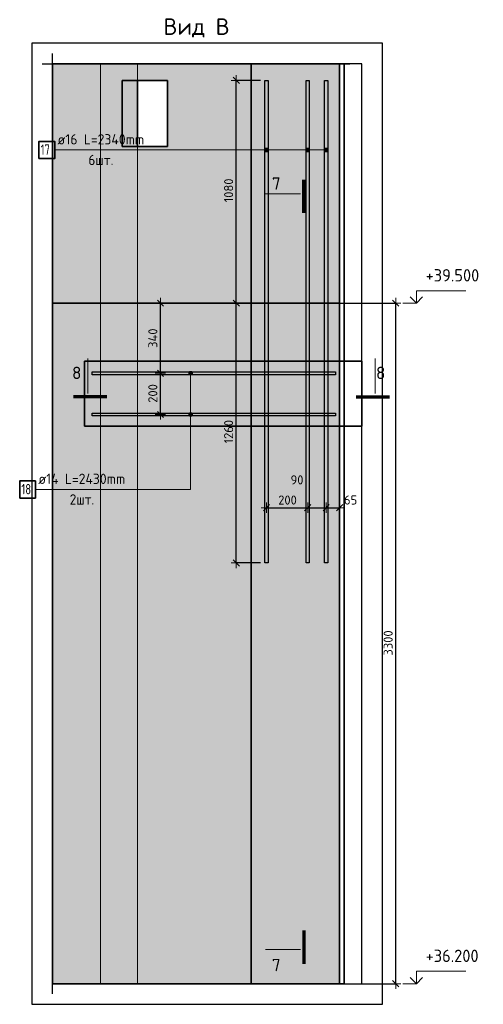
# Model space of a CAD drawing. Header units: millimetres. Extents: x -2995 to 60896, y -2809 to 57831.
# Tile 144 of 169: x 28940 to 31189, y 45490 to 50265. Entities that reach past the tile are written whole.
import ezdxf

# ---------------------------------------------------------------- set-up
doc = ezdxf.new("R2010")
doc.units = ezdxf.units.MM
doc.header["$PDMODE"] = 65
doc.linetypes.add('________', pattern=[0])
for name, color, linetype, lineweight in [('Standard', 7, 'Continuous', 25), ('Арм.стержн.горизонт. 2', 202, 'Continuous', 35), ('Высотная отметки_ общее', 7, 'Continuous', 13), ('Размерная линия_ общее', 7, 'Continuous', 13)]:
    doc.layers.add(name, color=color, linetype=linetype, lineweight=lineweight)
doc.layers.add('Арм.стержн. вертикальными 2', color=7, linetype='Continuous', lineweight=35, true_color=0x006e00)
doc.styles.add('ISOCPEUR', font='ISOCPEUR')
doc.dimstyles.new('DIMSTYLE_11', dxfattribs={"dimtxt": 44, "dimasz": 50, "dimexe": 0, "dimexo": 0.001, "dimgap": 22, "dimtad": 2, "dimdec": 0, "dimrnd": 5, "dimzin": 12, "dimdsep": 46, "dimtxsty": 'ISOCPEUR', "dimblk1": 'ALL_ML_STRICH', "dimblk2": 'ALL_ML_STRICH', "dimsah": 1, "dimcen": 0, "dimse1": 1, "dimse2": 1, "dimclrd": 7, "dimclre": 256, "dimclrt": 7, "dimadec": 0, "dimazin": 0, "dimtfac": 1, "dimtdec": 0, "dimtix": 1, "dimtmove": 2, "dimatfit": 3, "dimfxl": 0, "dimtvp": 1.2, "dimtzin": 0, "dimlwd": 0, "dimlwe": -3, "dimarcsym": 0})
doc.dimstyles.new('DIMSTYLE_13', dxfattribs={"dimtxt": 44, "dimasz": 50, "dimexe": 0, "dimexo": 0.001, "dimgap": 22, "dimtad": 2, "dimdec": 0, "dimrnd": 5, "dimzin": 12, "dimdsep": 46, "dimtxsty": 'ISOCPEUR', "dimblk1": 'ALL_ML_STRICH', "dimblk2": 'ALL_ML_STRICH', "dimsah": 1, "dimcen": 0, "dimse1": 1, "dimse2": 1, "dimclrd": 7, "dimclre": 256, "dimclrt": 7, "dimadec": 0, "dimazin": 0, "dimtfac": 1, "dimtdec": 0, "dimtix": 1, "dimtmove": 2, "dimatfit": 3, "dimfxl": 0, "dimtzin": 0, "dimlwd": 0, "dimlwe": -3, "dimarcsym": 0})
doc.dimstyles.new('DIMSTYLE_5', dxfattribs={"dimtxt": 44, "dimasz": 50, "dimexe": 0, "dimexo": 0, "dimgap": 22, "dimtad": 2, "dimdec": 0, "dimrnd": 5, "dimzin": 12, "dimdsep": 46, "dimtxsty": 'ISOCPEUR', "dimblk1": 'ALL_ML_STRICH', "dimblk2": 'ALL_ML_STRICH', "dimsah": 1, "dimcen": 0, "dimclrd": 7, "dimclre": 256, "dimclrt": 7, "dimadec": 0, "dimazin": 0, "dimtfac": 1, "dimtdec": 0, "dimtix": 1, "dimtmove": 2, "dimatfit": 3, "dimfxl": 0, "dimtzin": 0, "dimlwd": 0, "dimlwe": -3, "dimarcsym": 0})

# ---------------------------------------------------------------- blocks, each defined once
blk = doc.blocks.new('ALL_ML_STRICH')
at = {"color": 0, "linetype": 'ByBlock', "lineweight": -2}
for p, q in [((-1, 0), (0.5, 0)), ((-0.3, -0.3), (0.3, 0.3)), ((0, -0.5), (0, 0.5))]:
    blk.add_line(p, q, dxfattribs=at)
blk = doc.blocks.new('*D272')
at = {"layer": 'DEFPOINTS', "color": 7, "linetype": 'Continuous', "lineweight": 13, "transparency": 33554687}
for p in [(30396.7, 48890.1), (30444.6, 45590.1), (30763.9, 45590.1)]:
    blk.add_point(p, dxfattribs=at)
at = {"layer": 'Размерная линия_ общее', "color": 253, "linetype": 'Continuous', "lineweight": -2, "true_color": 0xa0a0a0, "transparency": 33554687}
for p, q in [((30416.7, 48890.1), (30763.9, 48890.1)), ((30464.6, 45590.1), (30763.9, 45590.1))]:
    blk.add_line(p, q, dxfattribs=at)
at = {"layer": 'Размерная линия_ общее', "color": 7, "linetype": 'Continuous', "lineweight": -2, "transparency": 33554687}
blk.add_line((30763.9, 45590.1), (30763.9, 48890.1), dxfattribs=at)
at = {"layer": 'Размерная линия_ общее', "color": 7, "linetype": 'Continuous', "lineweight": 13, "transparency": 33554687, "xscale": 50, "yscale": 50, "zscale": 50}
for p, rotation in [((30763.9, 48890.1), 90), ((30763.9, 45590.1), 270)]:
    blk.add_blockref('ALL_ML_STRICH', p, dxfattribs=dict(at, rotation=rotation))
at = {"layer": 'Размерная линия_ общее', "color": 7, "linetype": 'Continuous', "lineweight": 13, "transparency": 33554687, "insert": (30726.9, 47242.3), "char_height": 44, "width": 176, "attachment_point": 5, "rotation": 90, "style": 'ISOCPEUR'}
blk.add_mtext('\\A1;{3300}', dxfattribs=at)
blk = doc.blocks.new('COMPLEX_ELEVATIONDIM_11')
at = {"layer": 'Высотная отметки_ общее', "color": 7, "linetype": 'Continuous', "lineweight": 13, "transparency": 33554687}
for p, q in [((30863.9, 48890.1), (30863.9, 48950.1)), ((30863.9, 48950.1), (31103.9, 48950.1)), ((30863.9, 48890.1), (30833.9, 48920.1)), ((30863.9, 48890.1), (30893.9, 48920.1)), ((30863.9, 48890.1), (30797.8, 48890.1)), ((30863.9, 48890.1), (30863.9, 48890.1)), ((30863.9, 48890.1), (30863.9, 48890.1)), ((30863.9, 48890.1), (30863.9, 48890.1)), ((30863.9, 48890.1), (30863.9, 48890.1)), ((30863.9, 45590.1), (30863.9, 45650.1)), ((30863.9, 45650.1), (31103.9, 45650.1)), ((30863.9, 45590.1), (30833.9, 45620.1)), ((30863.9, 45590.1), (30893.9, 45620.1)), ((30863.9, 45590.1), (30863.9, 45590.1)), ((30863.9, 45590.1), (30863.9, 45590.1)), ((30863.9, 45590.1), (30863.9, 45590.1)), ((30863.9, 45590.1), (30863.9, 45590.1))]:
    blk.add_line(p, q, dxfattribs=at)
blk.add_lwpolyline([(30863.9, 45590.1), (30803.9, 45590.1), (30803.9, 45590.1), (30797.8, 45590.1)], dxfattribs=at)
at = {"layer": 'Высотная отметки_ общее', "color": 7, "linetype": 'Continuous', "lineweight": 13, "transparency": 33554687, "char_height": 60, "width": 298.477, "attachment_point": 7, "style": 'ISOCPEUR'}
for s, insert in [('\\W0.96;+39.500', (30908.9, 48995.1)), ('\\W0.96;+36.200', (30908.9, 45695.1))]:
    blk.add_mtext(s, dxfattribs=dict(at, insert=insert))
blk = doc.blocks.new('*D274')
at = {"layer": 'DEFPOINTS', "color": 7, "linetype": 'Continuous', "lineweight": 13, "transparency": 33554687}
for p in [(30061.3, 48890.1), (29990.3, 47630.1), (30128.7, 47630.1)]:
    blk.add_point(p, dxfattribs=at)
at = {"layer": 'Размерная линия_ общее', "color": 253, "linetype": 'Continuous', "lineweight": -2, "true_color": 0xa0a0a0, "transparency": 33554687}
for p, q in [((30041.3, 48890.1), (29990.3, 48890.1)), ((30108.7, 47630.1), (29990.3, 47630.1))]:
    blk.add_line(p, q, dxfattribs=at)
at = {"layer": 'Размерная линия_ общее', "color": 7, "linetype": 'Continuous', "lineweight": -2, "transparency": 33554687}
blk.add_line((29990.3, 47630.1), (29990.3, 48890.1), dxfattribs=at)
at = {"layer": 'Размерная линия_ общее', "color": 7, "linetype": 'Continuous', "lineweight": 13, "transparency": 33554687, "xscale": 50, "yscale": 50, "zscale": 50}
for p, rotation in [((29990.3, 48890.1), 90), ((29990.3, 47630.1), 270)]:
    blk.add_blockref('ALL_ML_STRICH', p, dxfattribs=dict(at, rotation=rotation))
at = {"layer": 'Размерная линия_ общее', "color": 7, "linetype": 'Continuous', "lineweight": 13, "transparency": 33554687, "insert": (29953.3, 48266.7), "char_height": 44, "width": 176, "attachment_point": 5, "rotation": 90, "style": 'ISOCPEUR'}
blk.add_mtext('\\A1;{1260}', dxfattribs=at)
blk = doc.blocks.new('*D275')
at = {"layer": 'DEFPOINTS', "color": 7, "linetype": 'Continuous', "lineweight": 13, "transparency": 33554687}
for p in [(30128.7, 49970.1), (29990.3, 48890.1), (30061.3, 48890.1)]:
    blk.add_point(p, dxfattribs=at)
at = {"layer": 'Размерная линия_ общее', "color": 253, "linetype": 'Continuous', "lineweight": -2, "true_color": 0xa0a0a0, "transparency": 33554687}
for p, q in [((30108.7, 49970.1), (29990.3, 49970.1)), ((30041.3, 48890.1), (29990.3, 48890.1))]:
    blk.add_line(p, q, dxfattribs=at)
at = {"layer": 'Размерная линия_ общее', "color": 7, "linetype": 'Continuous', "lineweight": -2, "transparency": 33554687}
blk.add_line((29990.3, 48890.1), (29990.3, 49970.1), dxfattribs=at)
at = {"layer": 'Размерная линия_ общее', "color": 7, "linetype": 'Continuous', "lineweight": 13, "transparency": 33554687, "xscale": 50, "yscale": 50, "zscale": 50}
for p, rotation in [((29990.3, 49970.1), 90), ((29990.3, 48890.1), 270)]:
    blk.add_blockref('ALL_ML_STRICH', p, dxfattribs=dict(at, rotation=rotation))
at = {"layer": 'Размерная линия_ общее', "color": 7, "linetype": 'Continuous', "lineweight": 13, "transparency": 33554687, "insert": (29953.3, 49436.7), "char_height": 44, "width": 176, "attachment_point": 5, "rotation": 90, "style": 'ISOCPEUR'}
blk.add_mtext('\\A1;{1080}', dxfattribs=at)
blk = doc.blocks.new('*D276')
at = {"layer": 'DEFPOINTS', "color": 7, "linetype": 'Continuous', "lineweight": 13, "transparency": 33554687}
for p in [(29666, 48550.1), (29622.7, 48350.1), (29661.4, 48350.1)]:
    blk.add_point(p, dxfattribs=at)
at = {"layer": 'Размерная линия_ общее', "color": 253, "linetype": 'Continuous', "lineweight": -2, "true_color": 0xa0a0a0, "transparency": 33554687}
for p, q in [((29646, 48550.1), (29622.7, 48550.1)), ((29641.4, 48350.1), (29622.7, 48350.1))]:
    blk.add_line(p, q, dxfattribs=at)
at = {"layer": 'Размерная линия_ общее', "color": 7, "linetype": 'Continuous', "lineweight": -2, "transparency": 33554687}
blk.add_line((29622.7, 48350.1), (29622.7, 48550.1), dxfattribs=at)
at = {"layer": 'Размерная линия_ общее', "color": 7, "linetype": 'Continuous', "lineweight": 13, "transparency": 33554687, "xscale": 50, "yscale": 50, "zscale": 50}
for p, rotation in [((29622.7, 48550.1), 90), ((29622.7, 48350.1), 270)]:
    blk.add_blockref('ALL_ML_STRICH', p, dxfattribs=dict(at, rotation=rotation))
at = {"layer": 'Размерная линия_ общее', "color": 7, "linetype": 'Continuous', "lineweight": 13, "transparency": 33554687, "insert": (29585.7, 48452.3), "char_height": 44, "width": 132, "attachment_point": 5, "rotation": 90, "style": 'ISOCPEUR'}
blk.add_mtext('\\A1;{200}', dxfattribs=at)
blk = doc.blocks.new('*D277')
at = {"layer": 'DEFPOINTS', "color": 7, "linetype": 'Continuous', "lineweight": 13, "transparency": 33554687}
for p in [(29684.2, 48890.1), (29622.7, 48550.1), (29666, 48550.1)]:
    blk.add_point(p, dxfattribs=at)
at = {"layer": 'Размерная линия_ общее', "color": 253, "linetype": 'Continuous', "lineweight": -2, "true_color": 0xa0a0a0, "transparency": 33554687}
for p, q in [((29664.2, 48890.1), (29622.7, 48890.1)), ((29646, 48550.1), (29622.7, 48550.1))]:
    blk.add_line(p, q, dxfattribs=at)
at = {"layer": 'Размерная линия_ общее', "color": 7, "linetype": 'Continuous', "lineweight": -2, "transparency": 33554687}
blk.add_line((29622.7, 48550.1), (29622.7, 48890.1), dxfattribs=at)
at = {"layer": 'Размерная линия_ общее', "color": 7, "linetype": 'Continuous', "lineweight": 13, "transparency": 33554687, "xscale": 50, "yscale": 50, "zscale": 50}
for p, rotation in [((29622.7, 48890.1), 90), ((29622.7, 48550.1), 270)]:
    blk.add_blockref('ALL_ML_STRICH', p, dxfattribs=dict(at, rotation=rotation))
at = {"layer": 'Размерная линия_ общее', "color": 7, "linetype": 'Continuous', "lineweight": 13, "transparency": 33554687, "insert": (29585.7, 48720.1), "char_height": 44, "width": 132, "attachment_point": 5, "rotation": 90, "style": 'ISOCPEUR'}
blk.add_mtext('\\A1;{340}', dxfattribs=at)
blk = doc.blocks.new('*D420')
at = {"layer": 'DEFPOINTS', "color": 7, "linetype": 'Continuous', "lineweight": 13, "transparency": 33554687}
for p in [(30136.7, 47898.3), (30136.7, 47895.1), (30336.7, 47893)]:
    blk.add_point(p, dxfattribs=at)
at = {"layer": 'Размерная линия_ общее', "color": 7, "linetype": 'Continuous', "lineweight": -2, "transparency": 33554687}
blk.add_line((30136.7, 47898.3), (30336.7, 47898.3), dxfattribs=at)
at = {"layer": 'Размерная линия_ общее', "color": 7, "linetype": 'Continuous', "lineweight": 13, "transparency": 33554687, "xscale": 50, "yscale": 50, "zscale": 50, "rotation": 180}
blk.add_blockref('ALL_ML_STRICH', (30136.7, 47898.3), dxfattribs=at)
at = {"layer": 'Размерная линия_ общее', "color": 7, "linetype": 'Continuous', "lineweight": 13, "transparency": 33554687, "xscale": 50, "yscale": 50, "zscale": 50}
blk.add_blockref('ALL_ML_STRICH', (30336.7, 47898.3), dxfattribs=at)
at = {"layer": 'Размерная линия_ общее', "color": 7, "linetype": 'Continuous', "lineweight": 13, "transparency": 33554687, "insert": (30238.9, 47935.3), "char_height": 44, "width": 132, "attachment_point": 5, "style": 'ISOCPEUR'}
blk.add_mtext('\\A1;{200}', dxfattribs=at)
blk = doc.blocks.new('*D421')
at = {"layer": 'DEFPOINTS', "color": 7, "linetype": 'Continuous', "lineweight": 13, "transparency": 33554687}
for p in [(30336.7, 47898.3), (30336.7, 47893), (30426.7, 47906.5)]:
    blk.add_point(p, dxfattribs=at)
at = {"layer": 'Размерная линия_ общее', "color": 7, "linetype": 'Continuous', "lineweight": -2, "transparency": 33554687}
blk.add_line((30336.7, 47898.3), (30426.7, 47898.3), dxfattribs=at)
at = {"layer": 'Размерная линия_ общее', "color": 7, "linetype": 'Continuous', "lineweight": 13, "transparency": 33554687, "xscale": 50, "yscale": 50, "zscale": 50, "rotation": 180}
blk.add_blockref('ALL_ML_STRICH', (30336.7, 47898.3), dxfattribs=at)
at = {"layer": 'Размерная линия_ общее', "color": 7, "linetype": 'Continuous', "lineweight": 13, "transparency": 33554687, "xscale": 50, "yscale": 50, "zscale": 50}
blk.add_blockref('ALL_ML_STRICH', (30426.7, 47898.3), dxfattribs=at)
at = {"layer": 'Размерная линия_ общее', "color": 7, "linetype": 'Continuous', "lineweight": 13, "transparency": 33554687, "insert": (30284.9, 48033.1), "char_height": 44, "width": 88, "attachment_point": 5, "style": 'ISOCPEUR'}
blk.add_mtext('\\A1;{90}', dxfattribs=at)
blk = doc.blocks.new('*D422')
at = {"layer": 'DEFPOINTS', "color": 7, "linetype": 'Continuous', "lineweight": 13, "transparency": 33554687}
for p in [(30426.7, 47906.5), (30426.7, 47898.3), (30491.7, 47912.7)]:
    blk.add_point(p, dxfattribs=at)
at = {"layer": 'Размерная линия_ общее', "color": 7, "linetype": 'Continuous', "lineweight": -2, "transparency": 33554687}
blk.add_line((30426.7, 47898.3), (30491.7, 47898.3), dxfattribs=at)
at = {"layer": 'Размерная линия_ общее', "color": 7, "linetype": 'Continuous', "lineweight": 13, "transparency": 33554687, "xscale": 50, "yscale": 50, "zscale": 50, "rotation": 180}
blk.add_blockref('ALL_ML_STRICH', (30426.7, 47898.3), dxfattribs=at)
at = {"layer": 'Размерная линия_ общее', "color": 7, "linetype": 'Continuous', "lineweight": 13, "transparency": 33554687, "xscale": 50, "yscale": 50, "zscale": 50}
blk.add_blockref('ALL_ML_STRICH', (30491.7, 47898.3), dxfattribs=at)
at = {"layer": 'Размерная линия_ общее', "color": 7, "linetype": 'Continuous', "lineweight": 13, "transparency": 33554687, "insert": (30545.1, 47935.5), "char_height": 44, "width": 88, "attachment_point": 5, "style": 'ISOCPEUR'}
blk.add_mtext('\\A1;{65}', dxfattribs=at)

msp = doc.modelspace()

# ---------------------------------------------------------------- hatches: boundary and pattern name
at = {"linetype": 'Continuous', "lineweight": 25, "transparency": 33554687}
msp.add_hatch(color=7, dxfattribs=at).paths.add_polyline_path([(29436.7, 49650.1), (29511.7, 49650.1), (29511.7, 49970.1), (29436.7, 49970.1)])
at = {"layer": 'Standard', "linetype": 'Continuous', "lineweight": 25, "transparency": 33554687}
h = msp.add_hatch(color=7, dxfattribs=at)
h.paths.add_polyline_path([(30491.7, 50050.1), (29099.4, 50050.1), (29099.4, 48890.1), (30491.7, 48890.1)])
h.paths.add_polyline_path([(29656.7, 49650.1), (29436.7, 49650.1), (29436.7, 49970.1), (29656.7, 49970.1)], flags=16)
at = {"layer": 'Арм.стержн. вертикальными 2', "linetype": 'Continuous', "lineweight": 13, "transparency": 33554687}
for points in [[(30128.9, 49628.3), (30128.9, 49637.3), (30127.7, 49632.8)], [(30128.9, 49628.3), (30128.9, 49637.3), (30127.7, 49632.8)], [(30128.9, 49637.3), (30132.2, 49625.1), (30132.2, 49640.5)], [(30128.9, 49637.3), (30132.2, 49625.1), (30132.2, 49640.5)], [(30128.9, 49637.3), (30128.9, 49628.3), (30132.2, 49625.1)], [(30128.9, 49637.3), (30128.9, 49628.3), (30132.2, 49625.1)], [(30132.2, 49640.5), (30136.7, 49623.8), (30136.7, 49641.8)], [(30132.2, 49640.5), (30136.7, 49623.8), (30136.7, 49641.8)], [(30132.2, 49640.5), (30132.2, 49625.1), (30136.7, 49623.8)], [(30132.2, 49640.5), (30132.2, 49625.1), (30136.7, 49623.8)], [(30136.7, 49641.8), (30136.7, 49623.8), (30141.2, 49625.1)], [(30136.7, 49641.8), (30141.2, 49625.1), (30141.2, 49640.5)], [(30136.7, 49641.8), (30136.7, 49623.8), (30141.2, 49625.1)], [(30136.7, 49641.8), (30141.2, 49625.1), (30141.2, 49640.5)], [(30141.2, 49640.5), (30141.2, 49625.1), (30144.4, 49628.3)], [(30141.2, 49640.5), (30144.4, 49628.3), (30144.4, 49637.3)], [(30141.2, 49640.5), (30141.2, 49625.1), (30144.4, 49628.3)], [(30141.2, 49640.5), (30144.4, 49628.3), (30144.4, 49637.3)], [(30144.4, 49637.3), (30144.4, 49628.3), (30145.7, 49632.8)], [(30144.4, 49637.3), (30144.4, 49628.3), (30145.7, 49632.8)], [(30328.9, 49628.3), (30328.9, 49637.3), (30327.7, 49632.8)], [(30328.9, 49628.3), (30328.9, 49637.3), (30327.7, 49632.8)], [(30328.9, 49637.3), (30332.2, 49625.1), (30332.2, 49640.5)], [(30328.9, 49637.3), (30332.2, 49625.1), (30332.2, 49640.5)], [(30328.9, 49637.3), (30328.9, 49628.3), (30332.2, 49625.1)], [(30328.9, 49637.3), (30328.9, 49628.3), (30332.2, 49625.1)], [(30332.2, 49640.5), (30336.7, 49623.8), (30336.7, 49641.8)], [(30332.2, 49640.5), (30336.7, 49623.8), (30336.7, 49641.8)], [(30332.2, 49640.5), (30332.2, 49625.1), (30336.7, 49623.8)], [(30332.2, 49640.5), (30332.2, 49625.1), (30336.7, 49623.8)], [(30336.7, 49641.8), (30336.7, 49623.8), (30341.2, 49625.1)], [(30336.7, 49641.8), (30341.2, 49625.1), (30341.2, 49640.5)], [(30336.7, 49641.8), (30336.7, 49623.8), (30341.2, 49625.1)], [(30336.7, 49641.8), (30341.2, 49625.1), (30341.2, 49640.5)], [(30341.2, 49640.5), (30341.2, 49625.1), (30344.4, 49628.3)], [(30341.2, 49640.5), (30344.4, 49628.3), (30344.4, 49637.3)], [(30341.2, 49640.5), (30341.2, 49625.1), (30344.4, 49628.3)], [(30341.2, 49640.5), (30344.4, 49628.3), (30344.4, 49637.3)], [(30344.4, 49637.3), (30344.4, 49628.3), (30345.7, 49632.8)], [(30344.4, 49637.3), (30344.4, 49628.3), (30345.7, 49632.8)], [(30418.9, 49628.3), (30418.9, 49637.3), (30417.7, 49632.8)], [(30418.9, 49628.3), (30418.9, 49637.3), (30417.7, 49632.8)], [(30418.9, 49637.3), (30422.2, 49625.1), (30422.2, 49640.5)], [(30418.9, 49637.3), (30422.2, 49625.1), (30422.2, 49640.5)], [(30418.9, 49637.3), (30418.9, 49628.3), (30422.2, 49625.1)], [(30418.9, 49637.3), (30418.9, 49628.3), (30422.2, 49625.1)], [(30422.2, 49640.5), (30426.7, 49623.8), (30426.7, 49641.8)], [(30422.2, 49640.5), (30426.7, 49623.8), (30426.7, 49641.8)], [(30422.2, 49640.5), (30422.2, 49625.1), (30426.7, 49623.8)], [(30422.2, 49640.5), (30422.2, 49625.1), (30426.7, 49623.8)], [(30426.7, 49641.8), (30426.7, 49623.8), (30431.2, 49625.1)], [(30426.7, 49641.8), (30431.2, 49625.1), (30431.2, 49640.5)], [(30426.7, 49641.8), (30426.7, 49623.8), (30431.2, 49625.1)], [(30426.7, 49641.8), (30431.2, 49625.1), (30431.2, 49640.5)], [(30431.2, 49640.5), (30431.2, 49625.1), (30434.4, 49628.3)], [(30431.2, 49640.5), (30434.4, 49628.3), (30434.4, 49637.3)], [(30431.2, 49640.5), (30431.2, 49625.1), (30434.4, 49628.3)], [(30431.2, 49640.5), (30434.4, 49628.3), (30434.4, 49637.3)], [(30434.4, 49637.3), (30434.4, 49628.3), (30435.7, 49632.8)], [(30434.4, 49637.3), (30434.4, 49628.3), (30435.7, 49632.8)]]:
    msp.add_hatch(color=7, dxfattribs=at).paths.add_polyline_path(points)
at = {"layer": 'Арм.стержн.горизонт. 2', "linetype": 'Continuous', "lineweight": 13, "transparency": 33554687}
for points in [[(29761.3, 48554.6), (29776.8, 48554.6), (29773.6, 48557.8)], [(29761.3, 48554.6), (29773.6, 48557.8), (29764.6, 48557.8)], [(29764.6, 48557.8), (29773.6, 48557.8), (29769.1, 48559.1)], [(29760.1, 48550.1), (29778.1, 48550.1), (29776.8, 48554.6)], [(29760.1, 48550.1), (29776.8, 48554.6), (29761.3, 48554.6)], [(29761.3, 48545.6), (29778.1, 48550.1), (29760.1, 48550.1)], [(29761.3, 48545.6), (29776.8, 48545.6), (29778.1, 48550.1)], [(29764.6, 48542.3), (29776.8, 48545.6), (29761.3, 48545.6)], [(29764.6, 48542.3), (29773.6, 48542.3), (29776.8, 48545.6)], [(29773.6, 48542.3), (29764.6, 48542.3), (29769.1, 48541.1)], [(29760.1, 48350.1), (29778.1, 48350.1), (29776.8, 48354.6)], [(29760.1, 48350.1), (29776.8, 48354.6), (29761.3, 48354.6)], [(29761.3, 48345.6), (29778.1, 48350.1), (29760.1, 48350.1)], [(29761.3, 48354.6), (29776.8, 48354.6), (29773.6, 48357.8)], [(29761.3, 48354.6), (29773.6, 48357.8), (29764.6, 48357.8)], [(29761.3, 48345.6), (29776.8, 48345.6), (29778.1, 48350.1)], [(29764.6, 48342.3), (29776.8, 48345.6), (29761.3, 48345.6)], [(29764.6, 48357.8), (29773.6, 48357.8), (29769.1, 48359.1)], [(29764.6, 48342.3), (29773.6, 48342.3), (29776.8, 48345.6)], [(29773.6, 48342.3), (29764.6, 48342.3), (29769.1, 48341.1)]]:
    msp.add_hatch(color=7, dxfattribs=at).paths.add_polyline_path(points)
at = {"layer": 'Размерная линия_ общее', "linetype": 'Continuous', "lineweight": 25, "transparency": 33554687}
msp.add_hatch(color=7, dxfattribs=at).paths.add_polyline_path([(30491.7, 48890.1), (29099.4, 48890.1), (29099.4, 45590.1), (30491.7, 45590.1)])

# ---------------------------------------------------------------- linework, layer by layer
at = {"color": 52, "linetype": 'Continuous', "lineweight": -3, "transparency": 33554687}
for p, q in [((29099.4, 50050.1), (29099.4, 45590.1)), ((30599.4, 50050.1), (29099.4, 50050.1)), ((29099.4, 50050.1), (29099.4, 45590.1)), ((30599.4, 50050.1), (29099.4, 50050.1)), ((30062.3, 50050.1), (30513.9, 50050.1)), ((30513.9, 50050.1), (30062.3, 50050.1)), ((30062.3, 50050.1), (30062.3, 45590.1)), ((30062.3, 45590.1), (30062.3, 50050.1)), ((30513.9, 50050.1), (30513.9, 45590.1)), ((30513.9, 45590.1), (30513.9, 50050.1)), ((30599.4, 45590.1), (30599.4, 50050.1)), ((30599.4, 45590.1), (30599.4, 50050.1)), ((29254.1, 48608.3), (29254.1, 48293.5)), ((29254.1, 48293.5), (29254.1, 48608.3)), ((30599.4, 48608.3), (29254.1, 48608.3)), ((29254.1, 48608.3), (30599.4, 48608.3)), ((30599.4, 48293.5), (30599.4, 48608.3)), ((30599.4, 48608.3), (30599.4, 48293.5)), ((29254.1, 48293.5), (30599.4, 48293.5)), ((30599.4, 48293.5), (29254.1, 48293.5)), ((29099.4, 45590.1), (30599.4, 45590.1)), ((29099.4, 45590.1), (30599.4, 45590.1)), ((30513.9, 45590.1), (30062.3, 45590.1)), ((30062.3, 45590.1), (30513.9, 45590.1))]:
    msp.add_line(p, q, dxfattribs=at)
at = {"color": 253, "linetype": '________', "lineweight": 13, "true_color": 0xababab, "transparency": 33554687}
for p, q in [((29331.7, 50050.1), (29331.7, 45590.1)), ((29511.7, 49970.1), (29511.7, 50050.1)), ((29511.7, 45590.1), (29511.7, 49650.1))]:
    msp.add_line(p, q, dxfattribs=at)
at = {"color": 7, "linetype": 'Continuous', "lineweight": 35, "transparency": 33554687}
msp.add_line((29511.7, 49650.1), (29511.7, 49970.1), dxfattribs=at)
at = {"layer": 'Standard', "color": 7, "linetype": 'Continuous', "lineweight": 25, "transparency": 33554687}
for p, q in [((29099.4, 48840.1), (29099.4, 50100.1)), ((29049.4, 50050.1), (30541.7, 50050.1))]:
    msp.add_line(p, q, dxfattribs=at)
at = {"layer": 'Standard', "color": 7, "linetype": 'Continuous', "lineweight": 35, "transparency": 33554687}
for p, q in [((30491.7, 50050.1), (30491.7, 48890.1)), ((29436.7, 49650.1), (29436.7, 49970.1)), ((29436.7, 49970.1), (29656.7, 49970.1)), ((29656.7, 49970.1), (29656.7, 49650.1)), ((29656.7, 49650.1), (29436.7, 49650.1)), ((30491.7, 48890.1), (29099.4, 48890.1))]:
    msp.add_line(p, q, dxfattribs=at)
at = {"layer": 'Standard', "color": 7, "linetype": 'Continuous', "lineweight": 70, "transparency": 33554687}
for p, q in [((30317.3, 49327.4), (30317.3, 49488.2)), ((29362, 48436.4), (29201.2, 48436.4)), ((30572, 48436.4), (30732.8, 48436.4)), ((30317.3, 45847.4), (30317.3, 45686.6))]:
    msp.add_line(p, q, dxfattribs=at)
at = {"layer": 'Standard', "color": 7, "linetype": 'Continuous', "lineweight": 13, "transparency": 33554687}
for p, q in [((30301.3, 49419.7), (30131.7, 49419.7)), ((29269.8, 48452.3), (29269.8, 48621.9)), ((30664.3, 48452.3), (30664.3, 48621.9)), ((30301.3, 45755.1), (30131.7, 45755.1))]:
    msp.add_line(p, q, dxfattribs=at)
at = {"layer": 'Standard', "color": 7, "linetype": 'Continuous', "lineweight": 25, "transparency": 33554687}
msp.add_lwpolyline([(28999.4, 45490.1), (30699.4, 45490.1), (30699.4, 50150.1), (28999.4, 50150.1), (28999.4, 45490.1)], dxfattribs=at)
at = {"layer": 'Арм.стержн. вертикальными 2', "color": 7, "linetype": 'Continuous', "lineweight": 13, "transparency": 33554687}
for p, q in [((29109.8, 49632.8), (29854.8, 49632.8)), ((29854.8, 49632.8), (30136.7, 49632.8)), ((29854.8, 49632.8), (30136.7, 49632.8)), ((29854.8, 49632.8), (30336.7, 49632.8)), ((29854.8, 49632.8), (30336.7, 49632.8)), ((29854.8, 49632.8), (30426.7, 49632.8)), ((29854.8, 49632.8), (30426.7, 49632.8)), ((30127.7, 49632.8), (30127.7, 49632.8)), ((30127.7, 49632.8), (30127.7, 49632.8)), ((30136.7, 49641.8), (30136.7, 49641.8)), ((30136.7, 49641.8), (30136.7, 49641.8)), ((30136.7, 49623.8), (30136.7, 49623.8)), ((30136.7, 49623.8), (30136.7, 49623.8)), ((30145.7, 49632.8), (30145.7, 49632.8)), ((30145.7, 49632.8), (30145.7, 49632.8)), ((30327.7, 49632.8), (30327.7, 49632.8)), ((30327.7, 49632.8), (30327.7, 49632.8)), ((30336.7, 49641.8), (30336.7, 49641.8)), ((30336.7, 49641.8), (30336.7, 49641.8)), ((30336.7, 49623.8), (30336.7, 49623.8)), ((30336.7, 49623.8), (30336.7, 49623.8)), ((30345.7, 49632.8), (30345.7, 49632.8)), ((30345.7, 49632.8), (30345.7, 49632.8)), ((30417.7, 49632.8), (30417.7, 49632.8)), ((30417.7, 49632.8), (30417.7, 49632.8)), ((30426.7, 49641.8), (30426.7, 49641.8)), ((30426.7, 49641.8), (30426.7, 49641.8)), ((30426.7, 49623.8), (30426.7, 49623.8)), ((30426.7, 49623.8), (30426.7, 49623.8)), ((30435.7, 49632.8), (30435.7, 49632.8)), ((30435.7, 49632.8), (30435.7, 49632.8))]:
    msp.add_line(p, q, dxfattribs=at)
at = {"layer": 'Арм.стержн. вертикальными 2', "color": 7, "linetype": 'Continuous', "lineweight": 25, "transparency": 33554687}
for points in [[(30144.7, 49970.1), (30144.7, 47630.1), (30128.7, 47630.1), (30128.7, 49970.1), (30144.7, 49970.1)], [(30144.7, 49970.1), (30144.7, 47630.1), (30128.7, 47630.1), (30128.7, 49970.1), (30144.7, 49970.1)], [(30344.7, 49970.1), (30344.7, 47630.1), (30328.7, 47630.1), (30328.7, 49970.1), (30344.7, 49970.1)], [(30344.7, 49970.1), (30344.7, 47630.1), (30328.7, 47630.1), (30328.7, 49970.1), (30344.7, 49970.1)], [(30434.7, 49970.1), (30434.7, 47630.1), (30418.7, 47630.1), (30418.7, 49970.1), (30434.7, 49970.1)], [(30434.7, 49970.1), (30434.7, 47630.1), (30418.7, 47630.1), (30418.7, 49970.1), (30434.7, 49970.1)]]:
    msp.add_lwpolyline(points, dxfattribs=at)
at = {"layer": 'Арм.стержн. вертикальными 2', "color": 7, "linetype": 'Continuous', "lineweight": 35, "transparency": 33554687}
msp.add_lwpolyline([(29033.1, 49591.1), (29109.8, 49591.1), (29109.8, 49674.5), (29033.1, 49674.5), (29033.1, 49591.1)], dxfattribs=at)
at = {"layer": 'Арм.стержн. вертикальными 2', "color": 7, "linetype": 'Continuous', "lineweight": 13, "transparency": 33554687}
for centre in [(30136.7, 49632.8), (30136.7, 49632.8), (30336.7, 49632.8), (30336.7, 49632.8), (30426.7, 49632.8), (30426.7, 49632.8)]:
    msp.add_circle(centre, 9, dxfattribs=at)
at = {"layer": 'Арм.стержн.горизонт. 2', "color": 7, "linetype": 'Continuous', "lineweight": 13, "transparency": 33554687}
for p, q in [((29769.1, 48559.1), (29769.1, 48559.1)), ((29760.1, 48550.1), (29760.1, 48550.1)), ((29769.1, 47986.5), (29769.1, 48550.1)), ((29769.1, 48541.1), (29769.1, 48541.1)), ((29778.1, 48550.1), (29778.1, 48550.1)), ((29760.1, 48350.1), (29760.1, 48350.1)), ((29769.1, 48359.1), (29769.1, 48359.1)), ((29769.1, 47986.5), (29769.1, 48350.1)), ((29769.1, 48341.1), (29769.1, 48341.1)), ((29778.1, 48350.1), (29778.1, 48350.1)), ((29016.6, 47986.5), (29769.1, 47986.5))]:
    msp.add_line(p, q, dxfattribs=at)
at = {"layer": 'Арм.стержн.горизонт. 2', "color": 7, "linetype": 'Continuous', "lineweight": 25, "transparency": 33554687}
for points in [[(30471.7, 48543.1), (29291.7, 48543.1), (29291.7, 48557.1), (30471.7, 48557.1), (30471.7, 48543.1)], [(30471.7, 48343.1), (29291.7, 48343.1), (29291.7, 48357.1), (30471.7, 48357.1), (30471.7, 48343.1)]]:
    msp.add_lwpolyline(points, dxfattribs=at)
at = {"layer": 'Арм.стержн.горизонт. 2', "color": 7, "linetype": 'Continuous', "lineweight": 35, "transparency": 33554687}
msp.add_lwpolyline([(28939.9, 47944.9), (29016.6, 47944.9), (29016.6, 48028.2), (28939.9, 48028.2), (28939.9, 47944.9)], dxfattribs=at)
at = {"layer": 'Арм.стержн.горизонт. 2', "color": 7, "linetype": 'Continuous', "lineweight": 13, "transparency": 33554687}
for centre in [(29769.1, 48550.1), (29769.1, 48350.1)]:
    msp.add_circle(centre, 9, dxfattribs=at)
at = {"layer": 'Размерная линия_ общее', "color": 7, "linetype": 'Continuous', "lineweight": 25, "transparency": 33554687}
msp.add_line((29099.4, 45540.1), (29099.4, 48940.1), dxfattribs=at)
at = {"layer": 'Размерная линия_ общее', "color": 7, "linetype": 'Continuous', "lineweight": 35, "transparency": 33554687}
for p, q in [((29099.4, 48890.1), (30491.7, 48890.1)), ((30491.7, 48890.1), (30491.7, 45590.1)), ((30491.7, 45590.1), (29099.4, 45590.1))]:
    msp.add_line(p, q, dxfattribs=at)

# ---------------------------------------------------------------- block references
at = {"layer": 'Высотная отметки_ общее', "color": 7, "linetype": 'Continuous', "lineweight": 13, "transparency": 33554687}
msp.add_blockref('COMPLEX_ELEVATIONDIM_11', (0, 0), dxfattribs=at)

# ---------------------------------------------------------------- texts
at = {"layer": 'Standard', "color": 7, "linetype": 'Continuous', "lineweight": 13, "transparency": 33554687, "style": 'ISOCPEUR'}
for s, insert, char_height, width, attachment_point in [('\\A1;{\\fISOCPEUR|i0|b0;\\H80.000000;\\W1.000000;\\C7;Вид В}\\P', (29637.2, 50224.6), 80, 325.895, 4), ('\\A1;{\\fISOCPEUR|i0|b0;\\H60.000000;\\W1.000000;\\C7;7}\\P', (30163.4, 49440.3), 60, 65.333, 7), ('\\A1;{\\fISOCPEUR|i0|b0;\\H60.000000;\\W1.000000;\\C7;8}\\P', (29193.9, 48521.9), 60, 65.333, 7), ('\\A1;{\\fISOCPEUR|i0|b0;\\H60.000000;\\W1.000000;\\C7;8}\\P', (30668.2, 48521.9), 60, 65.333, 7), ('\\A1;{\\fISOCPEUR|i0|b0;\\H60.000000;\\W1.000000;\\C7;7}\\P', (30163.4, 45650.5), 60, 65.333, 7)]:
    msp.add_mtext(s, dxfattribs=dict(at, insert=insert, char_height=char_height, width=width, attachment_point=attachment_point))
at = {"layer": 'Арм.стержн. вертикальными 2', "color": 7, "linetype": 'Continuous', "lineweight": 25, "transparency": 33554687, "char_height": 50, "attachment_point": 7, "style": 'ISOCPEUR'}
for s, insert, width in [('\\W0.96;ø16 L=2340mm ', (29123.1, 49659.5), 493.775), ('\\W0.75;17', (29041.4, 49609.5), 78.713), ('\\W0.94;6шт. ', (29273.1, 49559.5), 193.548)]:
    msp.add_mtext(s, dxfattribs=dict(at, insert=insert, width=width))
at = {"layer": 'Арм.стержн.горизонт. 2', "color": 7, "linetype": 'Continuous', "lineweight": 25, "transparency": 33554687, "char_height": 50, "attachment_point": 7, "style": 'ISOCPEUR'}
for s, insert, width in [('\\W0.96;ø14 L=2430mm ', (29029.9, 48013.2), 498.795), ('\\W0.75;18', (28948.3, 47963.2), 78.714), ('\\W0.94;2шт. ', (29182.4, 47913.2), 193.548)]:
    msp.add_mtext(s, dxfattribs=dict(at, insert=insert, width=width))

# ---------------------------------------------------------------- dimensions: what is measured, and where the dimension line sits
at = {"layer": 'Размерная линия_ общее', "color": 7, "linetype": 'Continuous', "lineweight": 13, "transparency": 33554687}
for base, p1, p2, picture, middle in [((29990.3, 49970.1), (30041.3, 48890.1), (30108.7, 49970.1), '*D275', (29953.3, 49436.7)), ((29622.7, 48890.1), (29646, 48550.1), (29664.2, 48890.1), '*D277', (29585.7, 48720.1)), ((29990.3, 48890.1), (30108.7, 47630.1), (30041.3, 48890.1), '*D274', (29953.3, 48266.7)), ((30763.9, 48890.1), (30464.6, 45590.1), (30416.7, 48890.1), '*D272', (30726.9, 47242.3)), ((29622.7, 48550.1), (29641.4, 48350.1), (29646, 48550.1), '*D276', (29585.7, 48452.3))]:
    dim = msp.add_linear_dim(base=base, p1=p1, p2=p2, angle=90, dimstyle='DIMSTYLE_5', override={"dimpost": '<>', "dimclrd": 7, "dimclre": 253, "dimclrt": 7, "dimlwd": 0, "dimlwe": 65533}, dxfattribs=at)
    dim.commit()
    dim.dimension.update_dxf_attribs({"geometry": picture, "text_midpoint": middle, "dimtype": 160})
for base, p1, p2, dimstyle, picture, middle in [((30426.7, 47898.3), (30336.7, 47893), (30426.7, 47906.5), 'DIMSTYLE_11', '*D421', (30284.9, 48033.1)), ((30336.7, 47898.3), (30136.7, 47895.1), (30336.7, 47893), 'DIMSTYLE_13', '*D420', (30238.9, 47935.3)), ((30491.7, 47898.3), (30426.7, 47906.5), (30491.7, 47912.7), 'DIMSTYLE_11', '*D422', (30545.1, 47935.5))]:
    dim = msp.add_linear_dim(base=base, p1=p1, p2=p2, dimstyle=dimstyle, override={"dimpost": '<>', "dimclrd": 7, "dimclre": 253, "dimclrt": 7, "dimlwd": 0, "dimlwe": 65533}, dxfattribs=at)
    dim.commit()
    dim.dimension.update_dxf_attribs({"geometry": picture, "text_midpoint": middle, "dimtype": 160})

doc.saveas('drawing.dxf')
